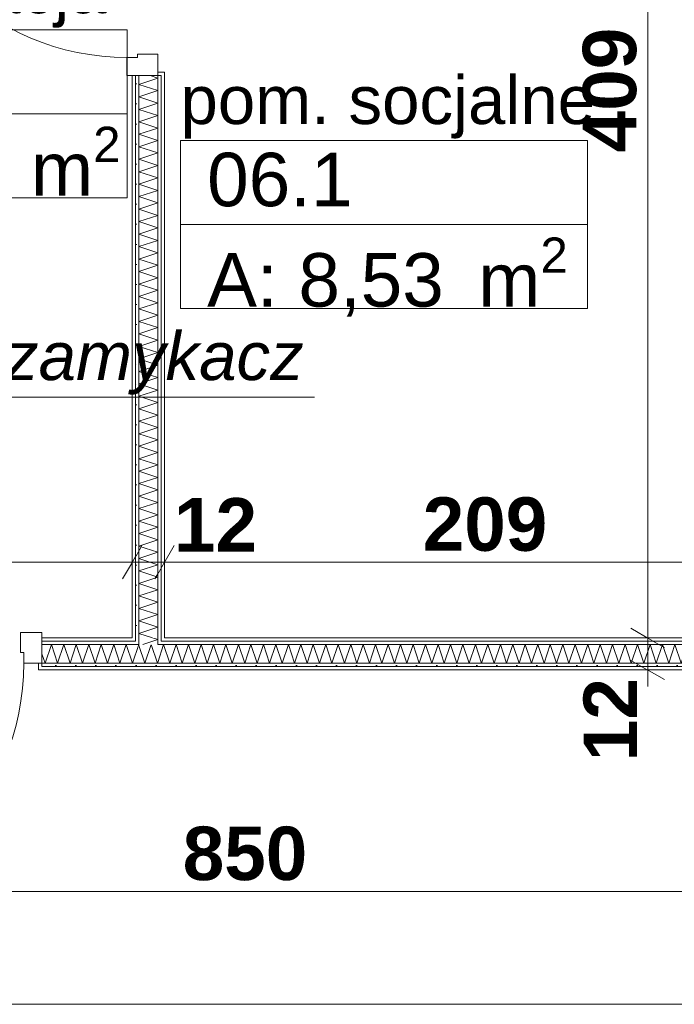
# Model space of a CAD drawing. Extents: x -7314 to 11761, y 144 to 9383.
# Tile 170 of 193: x 4547 to 4792, y 8211 to 8579. Entities that reach past the tile are written whole.
import ezdxf
from ezdxf.xclip import XClip

# ---------------------------------------------------------------- set-up
doc = ezdxf.new("R2010")
doc.units = 0
doc.header["$MEASUREMENT"] = 0
doc.header["$XCLIPFRAME"] = 0
doc.linetypes.add('Wipeout_Contour', pattern=[20000, 0, -20000])
for name, color, linetype in [('FORMA - Arch 01 - 220-A Ściany', 7, 'Continuous'), ('FORMA - Arch 02 - Strefy', 7, 'Continuous'), ('FORMA - Arch 04 - Wymiary i opisy ppoż', 7, 'Continuous'), ('FORMA - Arch 04 - Wymiary ogólne', 7, 'Continuous')]:
    doc.layers.add(name, color=color, linetype=linetype)
doc.styles.add('STYL_AUTOMATYCZNY_1', font='arial.ttf')
doc.styles.add('STYL_AUTOMATYCZNY_2', font='arial.ttf')
doc.styles.add('STYL_AUTOMATYCZNY_9', font='arial.ttf')
pattern_1 = [(0, (4185.3, -5972.398), (0, 7.5), [0, -7.5])]

# ---------------------------------------------------------------- blocks, each defined once
blk = doc.blocks.new('*X159')
at = {"layer": 'FORMA - Arch 01 - 220-A Ściany', "color": 7, "linetype": 'Continuous', "lineweight": 5, "ltscale": 0.025}
for p, q in [((4598.42, 8338.75), (4600.63, 8345.4)), ((4600.63, 8345.4), (4602.97, 8338.4)), ((4602.97, 8338.4), (4605.3, 8345.4)), ((4605.3, 8345.4), (4607.63, 8338.4)), ((4607.63, 8338.4), (4609.97, 8345.4)), ((4609.97, 8345.4), (4612.3, 8338.4)), ((4612.3, 8338.4), (4614.63, 8345.4)), ((4614.63, 8345.4), (4616.97, 8338.4)), ((4616.97, 8338.4), (4619.3, 8345.4)), ((4619.3, 8345.4), (4621.63, 8338.4)), ((4621.63, 8338.4), (4623.97, 8345.4)), ((4623.97, 8345.4), (4626.3, 8338.4)), ((4626.3, 8338.4), (4628.63, 8345.4)), ((4628.63, 8345.4), (4630.97, 8338.4)), ((4630.97, 8338.4), (4633.3, 8345.4)), ((4633.3, 8345.4), (4635.63, 8338.4)), ((4635.63, 8338.4), (4637.97, 8345.4)), ((4637.97, 8345.4), (4640.3, 8338.4)), ((4640.3, 8338.4), (4642.63, 8345.4)), ((4642.63, 8345.4), (4644.97, 8338.4)), ((4644.97, 8338.4), (4647.3, 8345.4)), ((4647.3, 8345.4), (4649.63, 8338.4)), ((4649.63, 8338.4), (4651.97, 8345.4)), ((4651.97, 8345.4), (4654.3, 8338.4)), ((4654.3, 8338.4), (4656.63, 8345.4)), ((4656.63, 8345.4), (4658.97, 8338.4)), ((4658.97, 8338.4), (4661.3, 8345.4)), ((4661.3, 8345.4), (4663.63, 8338.4)), ((4663.63, 8338.4), (4665.97, 8345.4)), ((4665.97, 8345.4), (4668.3, 8338.4)), ((4668.3, 8338.4), (4670.63, 8345.4)), ((4670.63, 8345.4), (4672.97, 8338.4)), ((4672.97, 8338.4), (4675.3, 8345.4)), ((4675.3, 8345.4), (4677.63, 8338.4)), ((4677.63, 8338.4), (4679.97, 8345.4)), ((4679.97, 8345.4), (4682.3, 8338.4)), ((4682.3, 8338.4), (4684.63, 8345.4)), ((4684.63, 8345.4), (4686.97, 8338.4)), ((4686.97, 8338.4), (4689.3, 8345.4)), ((4689.3, 8345.4), (4691.63, 8338.4)), ((4691.63, 8338.4), (4693.97, 8345.4)), ((4693.97, 8345.4), (4696.3, 8338.4)), ((4696.3, 8338.4), (4698.63, 8345.4)), ((4698.63, 8345.4), (4700.97, 8338.4)), ((4700.97, 8338.4), (4703.3, 8345.4)), ((4703.3, 8345.4), (4705.63, 8338.4)), ((4705.63, 8338.4), (4707.97, 8345.4)), ((4707.97, 8345.4), (4710.3, 8338.4)), ((4710.3, 8338.4), (4712.63, 8345.4)), ((4712.63, 8345.4), (4714.97, 8338.4)), ((4714.97, 8338.4), (4717.3, 8345.4)), ((4717.3, 8345.4), (4719.63, 8338.4)), ((4719.63, 8338.4), (4721.97, 8345.4)), ((4721.97, 8345.4), (4724.3, 8338.4)), ((4724.3, 8338.4), (4726.63, 8345.4)), ((4726.63, 8345.4), (4728.97, 8338.4)), ((4728.97, 8338.4), (4731.3, 8345.4)), ((4731.3, 8345.4), (4733.63, 8338.4)), ((4733.63, 8338.4), (4735.97, 8345.4)), ((4735.97, 8345.4), (4738.3, 8338.4)), ((4738.3, 8338.4), (4740.63, 8345.4)), ((4740.63, 8345.4), (4742.97, 8338.4)), ((4742.97, 8338.4), (4745.3, 8345.4)), ((4745.3, 8345.4), (4747.63, 8338.4)), ((4747.63, 8338.4), (4749.97, 8345.4)), ((4749.97, 8345.4), (4752.3, 8338.4)), ((4752.3, 8338.4), (4754.63, 8345.4)), ((4754.63, 8345.4), (4756.97, 8338.4)), ((4756.97, 8338.4), (4759.3, 8345.4)), ((4759.3, 8345.4), (4761.63, 8338.4)), ((4761.63, 8338.4), (4763.97, 8345.4)), ((4763.97, 8345.4), (4766.3, 8338.4)), ((4766.3, 8338.4), (4768.63, 8345.4)), ((4768.63, 8345.4), (4770.97, 8338.4)), ((4770.97, 8338.4), (4773.3, 8345.4)), ((4773.3, 8345.4), (4775.63, 8338.4)), ((4775.63, 8338.4), (4777.97, 8345.4)), ((4777.97, 8345.4), (4780.3, 8338.4)), ((4780.3, 8338.4), (4782.63, 8345.4)), ((4782.63, 8345.4), (4784.97, 8338.4)), ((4784.97, 8338.4), (4787.3, 8345.4)), ((4787.3, 8345.4), (4789.63, 8338.4)), ((4789.63, 8338.4), (4791.97, 8345.4)), ((4791.97, 8345.4), (4794.3, 8338.4)), ((4794.3, 8338.4), (4796.63, 8345.4)), ((4796.63, 8345.4), (4798.97, 8338.4)), ((4798.97, 8338.4), (4801.3, 8345.4)), ((4801.3, 8345.4), (4803.63, 8338.4)), ((4803.63, 8338.4), (4805.97, 8345.4)), ((4805.97, 8345.4), (4808.3, 8338.4)), ((4808.3, 8338.4), (4810.63, 8345.4)), ((4810.63, 8345.4), (4812.01, 8341.28))]:
    blk.add_line(p, q, dxfattribs=at)
blk = doc.blocks.new('*X160')
at = {"layer": 'FORMA - Arch 01 - 220-A Ściany', "color": 7, "linetype": 'Continuous', "lineweight": 5, "ltscale": 0.025}
for p, q in [((4591.42, 8345.04), (4593.63, 8338.4)), ((4593.63, 8338.4), (4595.97, 8345.4)), ((4595.97, 8345.4), (4598.3, 8338.4)), ((4598.3, 8338.4), (4598.42, 8338.75))]:
    blk.add_line(p, q, dxfattribs=at)
blk = doc.blocks.new('*X162')
at = {"layer": 'FORMA - Arch 01 - 220-A Ściany', "color": 7, "linetype": 'Continuous', "lineweight": 5, "ltscale": 0.025}
for p, q in [((4556.3, 8338.4), (4558.63, 8345.4)), ((4558.63, 8345.4), (4560.97, 8338.4)), ((4560.97, 8338.4), (4563.3, 8345.4)), ((4563.3, 8345.4), (4565.63, 8338.4)), ((4565.63, 8338.4), (4567.97, 8345.4)), ((4567.97, 8345.4), (4570.3, 8338.4)), ((4570.3, 8338.4), (4572.63, 8345.4)), ((4572.63, 8345.4), (4574.97, 8338.4)), ((4574.97, 8338.4), (4577.3, 8345.4)), ((4577.3, 8345.4), (4579.63, 8338.4)), ((4579.63, 8338.4), (4581.97, 8345.4)), ((4581.97, 8345.4), (4584.3, 8338.4)), ((4584.3, 8338.4), (4586.63, 8345.4)), ((4586.63, 8345.4), (4588.97, 8338.4)), ((4588.97, 8338.4), (4591.3, 8345.4)), ((4591.3, 8345.4), (4591.42, 8345.04)), ((4555.12, 8341.92), (4556.3, 8338.4))]:
    blk.add_line(p, q, dxfattribs=at)
blk = doc.blocks.new('*X177')
at = {"layer": 'FORMA - Arch 01 - 220-A Ściany', "color": 7, "linetype": 'Continuous', "lineweight": 5, "ltscale": 0.025}
for p, q in [((4598.42, 8347.27), (4596.53, 8347.9)), ((4596.55, 8346.65), (4598.42, 8347.27))]:
    blk.add_line(p, q, dxfattribs=at)
blk = doc.blocks.new('*X178')
at = {"layer": 'FORMA - Arch 01 - 220-A Ściany', "color": 7, "linetype": 'Continuous', "lineweight": 5, "ltscale": 0.025}
blk.add_line((4592.8, 8345.4), (4596.55, 8346.65), dxfattribs=at)
blk = doc.blocks.new('*X180')
at = {"layer": 'FORMA - Arch 01 - 220-A Ściany', "color": 7, "linetype": 'Continuous', "lineweight": 5, "ltscale": 0.025}
for p, q in [((4591.42, 8554.94), (4598.42, 8557.27)), ((4598.42, 8552.6), (4591.42, 8554.94)), ((4598.42, 8557.27), (4595.64, 8558.2)), ((4591.42, 8550.27), (4598.42, 8552.6)), ((4598.42, 8547.94), (4591.42, 8550.27)), ((4591.42, 8545.6), (4598.42, 8547.94)), ((4598.42, 8543.27), (4591.42, 8545.6)), ((4591.42, 8540.94), (4598.42, 8543.27)), ((4598.42, 8538.6), (4591.42, 8540.94)), ((4591.42, 8536.27), (4598.42, 8538.6)), ((4598.42, 8533.94), (4591.42, 8536.27)), ((4591.42, 8531.6), (4598.42, 8533.94)), ((4598.42, 8529.27), (4591.42, 8531.6)), ((4591.42, 8526.94), (4598.42, 8529.27)), ((4598.42, 8524.6), (4591.42, 8526.94)), ((4591.42, 8522.27), (4598.42, 8524.6)), ((4598.42, 8519.94), (4591.42, 8522.27)), ((4591.42, 8517.6), (4598.42, 8519.94)), ((4598.42, 8515.27), (4591.42, 8517.6)), ((4591.42, 8512.94), (4598.42, 8515.27)), ((4598.42, 8510.6), (4591.42, 8512.94)), ((4591.42, 8508.27), (4598.42, 8510.6)), ((4598.42, 8505.94), (4591.42, 8508.27)), ((4591.42, 8503.6), (4598.42, 8505.94)), ((4598.42, 8501.27), (4591.42, 8503.6)), ((4591.42, 8498.94), (4598.42, 8501.27)), ((4598.42, 8496.6), (4591.42, 8498.94)), ((4591.42, 8494.27), (4598.42, 8496.6)), ((4598.42, 8491.94), (4591.42, 8494.27)), ((4591.42, 8489.6), (4598.42, 8491.94)), ((4598.42, 8487.27), (4591.42, 8489.6)), ((4591.42, 8484.94), (4598.42, 8487.27)), ((4598.42, 8482.6), (4591.42, 8484.94)), ((4591.42, 8480.27), (4598.42, 8482.6)), ((4598.42, 8477.94), (4591.42, 8480.27)), ((4591.42, 8475.6), (4598.42, 8477.94)), ((4598.42, 8473.27), (4591.42, 8475.6)), ((4591.42, 8470.94), (4598.42, 8473.27)), ((4598.42, 8468.6), (4591.42, 8470.94)), ((4591.42, 8466.27), (4598.42, 8468.6)), ((4598.42, 8463.94), (4591.42, 8466.27)), ((4591.42, 8461.6), (4598.42, 8463.94)), ((4598.42, 8459.27), (4591.42, 8461.6)), ((4591.42, 8456.94), (4598.42, 8459.27)), ((4598.42, 8454.6), (4591.42, 8456.94)), ((4591.42, 8452.27), (4598.42, 8454.6)), ((4598.42, 8449.94), (4591.42, 8452.27)), ((4591.42, 8447.6), (4598.42, 8449.94)), ((4598.42, 8445.27), (4591.42, 8447.6)), ((4591.42, 8442.94), (4598.42, 8445.27)), ((4598.42, 8440.6), (4591.42, 8442.94)), ((4591.42, 8438.27), (4598.42, 8440.6)), ((4598.42, 8435.94), (4591.42, 8438.27)), ((4591.42, 8433.6), (4598.42, 8435.94)), ((4598.42, 8431.27), (4591.42, 8433.6)), ((4591.42, 8428.94), (4598.42, 8431.27)), ((4598.42, 8426.6), (4591.42, 8428.94)), ((4591.42, 8424.27), (4598.42, 8426.6)), ((4598.42, 8421.94), (4591.42, 8424.27)), ((4591.42, 8419.6), (4598.42, 8421.94)), ((4598.42, 8417.27), (4591.42, 8419.6)), ((4591.42, 8414.94), (4598.42, 8417.27)), ((4598.42, 8412.6), (4591.42, 8414.94)), ((4591.42, 8410.27), (4598.42, 8412.6)), ((4598.42, 8407.94), (4591.42, 8410.27)), ((4591.42, 8405.6), (4598.42, 8407.94)), ((4598.42, 8403.27), (4591.42, 8405.6)), ((4591.42, 8400.94), (4598.42, 8403.27)), ((4598.42, 8398.6), (4591.42, 8400.94)), ((4591.42, 8396.27), (4598.42, 8398.6)), ((4598.42, 8393.94), (4591.42, 8396.27)), ((4591.42, 8391.6), (4598.42, 8393.94)), ((4598.42, 8389.27), (4591.42, 8391.6)), ((4591.42, 8386.94), (4598.42, 8389.27)), ((4598.42, 8384.6), (4591.42, 8386.94)), ((4591.42, 8382.27), (4598.42, 8384.6)), ((4598.42, 8379.94), (4591.42, 8382.27)), ((4591.42, 8377.6), (4598.42, 8379.94)), ((4598.42, 8375.27), (4591.42, 8377.6)), ((4591.42, 8372.94), (4598.42, 8375.27)), ((4598.42, 8370.6), (4591.42, 8372.94)), ((4591.42, 8368.27), (4598.42, 8370.6)), ((4598.42, 8365.94), (4591.42, 8368.27)), ((4591.42, 8363.6), (4598.42, 8365.94)), ((4598.42, 8361.27), (4591.42, 8363.6)), ((4591.42, 8358.94), (4598.42, 8361.27)), ((4598.42, 8356.6), (4591.42, 8358.94)), ((4591.42, 8354.27), (4598.42, 8356.6)), ((4598.42, 8351.94), (4591.42, 8354.27)), ((4591.42, 8349.6), (4598.42, 8351.94)), ((4596.53, 8347.9), (4591.42, 8349.6))]:
    blk.add_line(p, q, dxfattribs=at)
blk = doc.blocks.new('Rysunek_1_1', base_point=(4185.3, -5972.4))
at = {"layer": 'FORMA - Arch 01 - 220-A Ściany', "color": 7, "linetype": 'Continuous', "lineweight": 13, "ltscale": 0.025}
blk.add_arc((4455.92, 8338.4), 92.4, 270, 0, dxfattribs=at)
at = {"layer": 'FORMA - Arch 04 - Wymiary ogólne', "color": 154, "linetype": 'Continuous', "lineweight": 13, "ltscale": 0.025}
for p, q in [((5055.71, 8253.04), (4205.62, 8253.04)), ((6544.23, 8210.86), (4205.62, 8210.86))]:
    blk.add_line(p, q, dxfattribs=at)
at = {"layer": 'FORMA - Arch 04 - Wymiary ogólne', "color": 154, "linetype": 'Continuous', "lineweight": 13, "insert": (4777.75, 8301.78), "char_height": 20, "width": 30.509, "attachment_point": 7, "rotation": 90, "style": 'STYL_AUTOMATYCZNY_9'}
blk.add_mtext('\\A1;{\\pql;\\fArial|b1|i0|c238|p0;\\W1.000000;12}', dxfattribs=at)
at = {"layer": 'FORMA - Arch 04 - Wymiary ogólne', "color": 154, "linetype": 'Continuous', "lineweight": 13, "insert": (4607.78, 8257.04), "char_height": 20, "width": 45.7634, "attachment_point": 7, "style": 'STYL_AUTOMATYCZNY_9'}
blk.add_mtext('\\A1;{\\pql;\\fArial|b1|i0|c238|p0;\\W1.000000;850}', dxfattribs=at)
at = {"color": 254, "linetype": 'Wipeout_Contour', "lineweight": 0, "ltscale": 38497.858636}
blk.add_wipeout([(5054.46, 8337.15), (4555.12, 8337.15), (4555.12, 8335.9), (5054.46, 8335.9)], dxfattribs=at).dxf.layer = 'FORMA - Arch 01 - 220-A Ściany'
at = {"color": 254, "linetype": 'Wipeout_Contour', "lineweight": 0, "ltscale": 38677.426145}
blk.add_wipeout([(4588.92, 8347.9), (4588.92, 8756.9), (4430.86, 8756.9), (4430.86, 8347.9)], dxfattribs=at).dxf.layer = 'FORMA - Arch 02 - Strefy'
at = {"color": 254, "linetype": 'Wipeout_Contour', "lineweight": 0, "ltscale": 39048.780306}
blk.add_wipeout([(4809.51, 8347.9), (4809.51, 8756.9), (4600.92, 8756.9), (4600.92, 8347.9)], dxfattribs=at).dxf.layer = 'FORMA - Arch 02 - Strefy'
at = {"layer": 'FORMA - Arch 01 - 220-A Ściany', "linetype": 'Continuous', "lineweight": 5}
h = blk.add_hatch(dxfattribs=at)
h.set_pattern_fill('Gips_0001', style=0, pattern_type=2)
h.set_pattern_definition(pattern_1)
h.paths.add_polyline_path([(5054.46, 8337.15), (4555.12, 8337.15), (4555.12, 8335.9), (5054.46, 8335.9)])
at = {"layer": 'FORMA - Arch 01 - 220-A Ściany', "color": 7, "linetype": 'Continuous', "lineweight": 13, "ltscale": 0.025}
blk.add_arc((4586.92, 8657.4), 92.4, 180, 270, dxfattribs=at)
at = {"layer": 'FORMA - Arch 02 - Strefy', "color": 7, "linetype": 'Continuous', "lineweight": 13, "ltscale": 0.025}
for p, q in [((4439.58, 8575.38), (4587.03, 8575.38)), ((4587.03, 8543.95), (4439.58, 8543.95)), ((4439.58, 8543.95), (4587.03, 8543.95)), ((4587.03, 8543.95), (4587.03, 8512.52)), ((4606.93, 8533.93), (4759.24, 8533.93)), ((4606.93, 8502.5), (4606.93, 8533.93)), ((4759.24, 8533.93), (4759.24, 8502.5)), ((4587.03, 8512.52), (4439.58, 8512.52)), ((4759.24, 8502.5), (4606.93, 8502.5)), ((4606.93, 8502.5), (4759.24, 8502.5)), ((4606.93, 8471.08), (4606.93, 8502.5)), ((4759.24, 8502.5), (4759.24, 8471.08)), ((4759.24, 8471.08), (4606.93, 8471.08))]:
    blk.add_line(p, q, dxfattribs=at)
at = {"layer": 'FORMA - Arch 02 - Strefy', "color": 7, "linetype": 'Continuous', "lineweight": 13, "attachment_point": 1, "style": 'STYL_AUTOMATYCZNY_2'}
for s, insert, char_height in [('\\A1;{\\pql;\\pt0,460;\\fArial|b0|i0|c238|p0;\\W1.000000;06.1\\fArial|b0|i0|c238|p0;\\W1.000000;\\A1{\\H.66x;\\S^  ;}\\fArial|b0|i0|c238|p0;\\W1.000000;\\fArial|b0|i0|c238|p0;\\W1.000000;\\A1{\\H.66x;\\S^  ;}}', (4449.58, 8570.81), 20), ('\\A1;{\\pql;\\pt0,460;\\fArial|b0|i0|c238|p0;\\W1.000000;pom. socjalne\\fArial|b0|i0|c238|p0;\\W1.000000;\\A1{\\H.66x;\\S^  ;}\\fArial|b0|i0|c238|p0;\\W1.000000;\\fArial|b0|i0|c238|p0;\\W1.000000;\\A1{\\H.66x;\\S^  ;}}', (4606.93, 8558.1), 18), ('\\A1;{\\pql;\\pt0,460;\\fArial|b0|i0|c238|p0;\\W1.000000;06.1\\fArial|b0|i0|c238|p0;\\W1.000000;\\A1{\\H.66x;\\S^  ;}\\fArial|b0|i0|c238|p0;\\W1.000000;\\fArial|b0|i0|c238|p0;\\W1.000000;\\A1{\\H.66x;\\S^  ;}}', (4616.93, 8529.36), 20), ('\\A1;{\\pql;\\pt0,460;\\fArial|b0|i0|c238|p0;\\W1.000000;A: 8,53\\fArial|b0|i0|c238|p0;\\W1.000000;\\A1{\\H.66x;\\S^  ;}\\fArial|b0|i0|c238|p0;\\W1.000000; m\\fArial|b0|i0|c238|p0;\\W1.000000;\\A1{\\H.66x;\\S2^  ;}}', (4616.93, 8497.65), 20)]:
    blk.add_mtext(s, dxfattribs=dict(at, insert=insert, char_height=char_height))
at = {"layer": 'FORMA - Arch 04 - Wymiary ogólne', "color": 154, "linetype": 'Continuous', "lineweight": 13, "insert": (4777.75, 8529.52), "char_height": 20, "width": 45.7634, "attachment_point": 7, "rotation": 90, "style": 'STYL_AUTOMATYCZNY_9'}
blk.add_mtext('\\A1;{\\pql;\\fArial|b1|i0|c238|p0;\\W1.000000;409}', dxfattribs=at)
at = {"layer": 'FORMA - Arch 04 - Wymiary ogólne', "color": 154, "linetype": 'Continuous', "lineweight": 13, "char_height": 20, "attachment_point": 7, "style": 'STYL_AUTOMATYCZNY_9'}
for s, insert, width in [('\\A1;{\\pql;\\fArial|b1|i0|c238|p0;\\W1.000000;12}', (4604.53, 8380.19), 30.509), ('\\A1;{\\pql;\\fArial|b1|i0|c238|p0;\\W1.000000;209}', (4697.58, 8380.19), 45.7634)]:
    blk.add_mtext(s, dxfattribs=dict(at, insert=insert, width=width))
at = {"color": 254, "linetype": 'Wipeout_Contour', "lineweight": 0, "ltscale": 38103.196331}
blk.add_wipeout([(4588.92, 8346.65), (4590.17, 8346.65), (4590.17, 8347.9), (4588.92, 8347.9)], dxfattribs=at).dxf.layer = 'FORMA - Arch 01 - 220-A Ściany'
at = {"color": 254, "linetype": 'Wipeout_Contour', "lineweight": 0, "ltscale": 38329.973507}
blk.add_wipeout([(4600.92, 8346.65), (4809.51, 8346.65), (4809.51, 8347.9), (4600.92, 8347.9)], dxfattribs=at).dxf.layer = 'FORMA - Arch 01 - 220-A Ściany'
at = {"layer": 'FORMA - Arch 01 - 220-A Ściany', "linetype": 'Continuous', "lineweight": 5}
h = blk.add_hatch(dxfattribs=at)
h.set_pattern_fill('Gips_0001', style=0, pattern_type=2)
h.set_pattern_definition(pattern_1)
h.paths.add_polyline_path([(4588.92, 8346.65), (4590.17, 8346.65), (4590.17, 8347.9), (4588.92, 8347.9)])
h = blk.add_hatch(dxfattribs=at)
h.set_pattern_fill('Gips_0001', style=0, pattern_type=2)
h.set_pattern_definition(pattern_1)
h.paths.add_polyline_path([(4600.92, 8346.65), (4809.51, 8346.65), (4809.51, 8347.9), (4600.92, 8347.9)])
at = {"color": 254, "linetype": 'Wipeout_Contour', "lineweight": 0, "ltscale": 38500.894529}
blk.add_wipeout([(5053.21, 8338.4), (4555.12, 8338.4), (4555.12, 8337.15), (5053.21, 8337.15)], dxfattribs=at).dxf.layer = 'FORMA - Arch 01 - 220-A Ściany'
at = {"layer": 'FORMA - Arch 01 - 220-A Ściany', "linetype": 'Continuous', "lineweight": 5}
h = blk.add_hatch(dxfattribs=at)
h.set_pattern_fill('Gips_0001', style=0, pattern_type=2)
h.set_pattern_definition(pattern_1)
h.paths.add_polyline_path([(5053.21, 8338.4), (4555.12, 8338.4), (4555.12, 8337.15), (5053.21, 8337.15)])
at = {"layer": 'FORMA - Arch 04 - Wymiary ogólne', "color": 154, "linetype": 'Continuous', "lineweight": 13, "ltscale": 0.025}
for p, q in [((4791.12, 8335.9), (4772.37, 8335.9)), ((4781.75, 8329.78), (4781.75, 8335.9))]:
    blk.add_line(p, q, dxfattribs=at)
at = {"color": 254, "linetype": 'Wipeout_Contour', "lineweight": 0, "ltscale": 38069.522463}
blk.add_wipeout([(4555.12, 8347.9), (4555.12, 8346.65), (4588.92, 8346.65), (4588.92, 8347.9)], dxfattribs=at).dxf.layer = 'FORMA - Arch 01 - 220-A Ściany'
at = {"color": 254, "linetype": 'Wipeout_Contour', "lineweight": 0, "ltscale": 38123.932408}
blk.add_wipeout([(4599.67, 8346.65), (4600.92, 8346.65), (4600.92, 8347.9), (4599.67, 8347.9)], dxfattribs=at).dxf.layer = 'FORMA - Arch 01 - 220-A Ściany'
at = {"layer": 'FORMA - Arch 01 - 220-A Ściany', "linetype": 'Continuous', "lineweight": 5}
h = blk.add_hatch(dxfattribs=at)
h.set_pattern_fill('Gips_0001', style=0, pattern_type=2)
h.set_pattern_definition(pattern_1)
h.paths.add_polyline_path([(4555.12, 8347.9), (4555.12, 8346.65), (4588.92, 8346.65), (4588.92, 8347.9)])
h = blk.add_hatch(dxfattribs=at)
h.set_pattern_fill('Gips_0001', style=0, pattern_type=2)
h.set_pattern_definition(pattern_1)
h.paths.add_polyline_path([(4599.67, 8346.65), (4600.92, 8346.65), (4600.92, 8347.9), (4599.67, 8347.9)])
at = {"color": 254, "linetype": 'Wipeout_Contour', "lineweight": 0, "ltscale": 38101.22454}
blk.add_wipeout([(4590.17, 8345.4), (4591.42, 8345.4), (4591.42, 8346.65), (4590.17, 8346.65)], dxfattribs=at).dxf.layer = 'FORMA - Arch 01 - 220-A Ściany'
at = {"color": 254, "linetype": 'Wipeout_Contour', "lineweight": 0, "ltscale": 38325.659418}
blk.add_wipeout([(4599.67, 8345.4), (4810.76, 8345.4), (4810.76, 8346.65), (4599.67, 8346.65)], dxfattribs=at).dxf.layer = 'FORMA - Arch 01 - 220-A Ściany'
at = {"layer": 'FORMA - Arch 01 - 220-A Ściany', "linetype": 'Continuous', "lineweight": 5}
h = blk.add_hatch(dxfattribs=at)
h.set_pattern_fill('Gips_0001', style=0, pattern_type=2)
h.set_pattern_definition(pattern_1)
h.paths.add_polyline_path([(4590.17, 8345.4), (4591.42, 8345.4), (4591.42, 8346.65), (4590.17, 8346.65)])
h = blk.add_hatch(dxfattribs=at)
h.set_pattern_fill('Gips_0001', style=0, pattern_type=2)
h.set_pattern_definition(pattern_1)
h.paths.add_polyline_path([(4599.67, 8345.4), (4810.76, 8345.4), (4810.76, 8346.65), (4599.67, 8346.65)])
at = {"layer": 'FORMA - Arch 04 - Wymiary ogólne', "color": 154, "linetype": 'Continuous', "lineweight": 13, "ltscale": 0.025}
for p, q in [((4781.75, 8347.9), (4781.75, 8756.9)), ((4791.12, 8347.9), (4772.37, 8347.9))]:
    blk.add_line(p, q, dxfattribs=at)
at = {"color": 254, "linetype": 'Wipeout_Contour', "lineweight": 0, "ltscale": 38066.341841}
blk.add_wipeout([(4590.17, 8346.65), (4555.12, 8346.65), (4555.12, 8345.4), (4590.17, 8345.4)], dxfattribs=at).dxf.layer = 'FORMA - Arch 01 - 220-A Ściany'
at = {"color": 254, "linetype": 'Wipeout_Contour', "lineweight": 0, "ltscale": 38117.140103}
blk.add_wipeout([(4598.42, 8345.4), (4599.67, 8345.4), (4599.67, 8346.65), (4598.42, 8346.65)], dxfattribs=at).dxf.layer = 'FORMA - Arch 01 - 220-A Ściany'
at = {"layer": 'FORMA - Arch 01 - 220-A Ściany', "linetype": 'Continuous', "lineweight": 5}
h = blk.add_hatch(dxfattribs=at)
h.set_pattern_fill('Gips_0001', style=0, pattern_type=2)
h.set_pattern_definition(pattern_1)
h.paths.add_polyline_path([(4590.17, 8346.65), (4555.12, 8346.65), (4555.12, 8345.4), (4590.17, 8345.4)])
h = blk.add_hatch(dxfattribs=at)
h.set_pattern_fill('Gips_0001', style=0, pattern_type=2)
h.set_pattern_definition(pattern_1)
h.paths.add_polyline_path([(4598.42, 8345.4), (4599.67, 8345.4), (4599.67, 8346.65), (4598.42, 8346.65)])
at = {"layer": 'FORMA - Arch 01 - 220-A Ściany', "color": 7, "linetype": 'Continuous', "lineweight": 15, "ltscale": 0.025, "flags": 128}
for points in [[(4588.92, 8347.9), (4555.12, 8347.9)], [(4809.51, 8347.9), (4600.92, 8347.9)]]:
    blk.add_lwpolyline(points, dxfattribs=at)
at = {"color": 254, "linetype": 'Wipeout_Contour', "lineweight": 0, "ltscale": 38311.329582}
blk.add_wipeout([(4598.42, 8338.4), (4812.01, 8338.4), (4812.01, 8345.4), (4598.42, 8345.4)], dxfattribs=at).dxf.layer = 'FORMA - Arch 01 - 220-A Ściany'
at = {"layer": 'FORMA - Arch 04 - Wymiary ogólne', "color": 154, "linetype": 'Continuous', "lineweight": 13, "ltscale": 0.025}
for p, q in [((4775.5, 8351.51), (4788, 8344.29)), ((4781.75, 8335.9), (4781.75, 8347.9)), ((4775.5, 8339.51), (4788, 8332.29))]:
    blk.add_line(p, q, dxfattribs=at)
at = {"color": 7, "linetype": 'Continuous', "lineweight": 13, "ltscale": 0.025}
blk.add_blockref('*X159', (0, 0), dxfattribs=at)
at = {"color": 254, "linetype": 'Wipeout_Contour', "lineweight": 0, "ltscale": 38094.728199}
blk.add_wipeout([(4591.42, 8338.4), (4598.42, 8338.4), (4598.42, 8345.4), (4591.42, 8345.4)], dxfattribs=at).dxf.layer = 'FORMA - Arch 01 - 220-A Ściany'
at = {"layer": 'FORMA - Arch 01 - 220-A Ściany', "color": 7, "linetype": 'Continuous', "lineweight": 13, "ltscale": 0.025}
for p, q in [((4598.42, 8345.4), (4598.42, 8346.65)), ((4812.01, 8345.4), (4598.42, 8345.4)), ((4599.67, 8346.65), (4599.67, 8347.9)), ((4810.76, 8346.65), (4599.67, 8346.65)), ((4598.42, 8338.4), (4812.01, 8338.4))]:
    blk.add_line(p, q, dxfattribs=at)
at = {"color": 7, "linetype": 'Continuous', "lineweight": 13, "ltscale": 0.025}
blk.add_blockref('*X160', (0, 0), dxfattribs=at)
at = {"color": 254, "linetype": 'Wipeout_Contour', "lineweight": 0, "ltscale": 38053.077818}
blk.add_wipeout([(4555.12, 8338.4), (4591.42, 8338.4), (4591.42, 8345.4), (4555.12, 8345.4)], dxfattribs=at).dxf.layer = 'FORMA - Arch 01 - 220-A Ściany'
at = {"color": 254, "linetype": 'Wipeout_Contour', "lineweight": 0, "ltscale": 38121.519324}
blk.add_wipeout([(4598.42, 8346.65), (4599.67, 8346.65), (4599.67, 8347.9), (4598.42, 8347.9)], dxfattribs=at).dxf.layer = 'FORMA - Arch 01 - 220-A Ściany'
at = {"layer": 'FORMA - Arch 01 - 220-A Ściany', "linetype": 'Continuous', "lineweight": 5}
h = blk.add_hatch(dxfattribs=at)
h.set_pattern_fill('Gips_0001', style=0, pattern_type=2)
h.set_pattern_definition(pattern_1)
h.paths.add_polyline_path([(4598.42, 8346.65), (4599.67, 8346.65), (4599.67, 8347.9), (4598.42, 8347.9)])
at = {"layer": 'FORMA - Arch 01 - 220-A Ściany', "color": 7, "linetype": 'Continuous', "lineweight": 15, "ltscale": 0.025}
for p, q in [((4555.12, 8346.65), (4555.12, 8347.9)), ((4555.12, 8345.4), (4555.12, 8346.65))]:
    blk.add_line(p, q, dxfattribs=at)
at = {"layer": 'FORMA - Arch 01 - 220-A Ściany', "color": 7, "linetype": 'Continuous', "lineweight": 13, "ltscale": 0.025}
for p, q in [((4590.17, 8346.65), (4555.12, 8346.65)), ((4591.42, 8345.4), (4555.12, 8345.4)), ((4590.17, 8347.9), (4590.17, 8346.65)), ((4591.42, 8346.65), (4591.42, 8345.4)), ((4591.42, 8338.4), (4598.42, 8338.4))]:
    blk.add_line(p, q, dxfattribs=at)
at = {"color": 7, "linetype": 'Continuous', "lineweight": 13, "ltscale": 0.025}
blk.add_blockref('*X162', (0, 0), dxfattribs=at)
at = {"color": 254, "linetype": 'Wipeout_Contour', "lineweight": 0, "ltscale": 38113.561371}
blk.add_wipeout([(4591.42, 8346.65), (4598.42, 8346.65), (4598.42, 8347.9), (4591.42, 8347.9)], dxfattribs=at).dxf.layer = 'FORMA - Arch 01 - 220-A Ściany'
at = {"color": 254, "linetype": 'Wipeout_Contour', "lineweight": 0, "ltscale": 47500.449084}
blk.add_wipeout([(4553.87, 8335.9), (4555.12, 8335.9), (4555.12, 8337.15), (4555.12, 8338.4), (4553.87, 8338.4)], dxfattribs=at).dxf.layer = 'FORMA - Arch 01 - 220-A Ściany'
at = {"layer": 'FORMA - Arch 01 - 220-A Ściany', "linetype": 'Continuous', "lineweight": 5}
h = blk.add_hatch(dxfattribs=at)
h.set_pattern_fill('Gips_0001', style=0, pattern_type=2)
h.set_pattern_definition(pattern_1)
h.paths.add_polyline_path([(4553.87, 8335.9), (4555.12, 8335.9), (4555.12, 8337.15), (4555.12, 8338.4), (4553.87, 8338.4)])
at = {"layer": 'FORMA - Arch 01 - 220-A Ściany', "color": 7, "linetype": 'Continuous', "lineweight": 15, "ltscale": 0.025}
for p, q in [((4555.12, 8338.4), (4555.12, 8345.4)), ((4553.87, 8338.4), (4553.87, 8335.9)), ((4555.12, 8338.4), (4553.87, 8338.4)), ((4555.12, 8335.9), (4553.87, 8335.9)), ((4555.12, 8335.9), (4553.87, 8335.9))]:
    blk.add_line(p, q, dxfattribs=at)
at = {"layer": 'FORMA - Arch 01 - 220-A Ściany', "color": 7, "linetype": 'Continuous', "lineweight": 13, "ltscale": 0.025}
for p, q in [((4555.12, 8338.4), (4591.42, 8338.4)), ((4555.12, 8337.15), (4555.12, 8338.4)), ((4555.12, 8337.15), (5053.21, 8337.15))]:
    blk.add_line(p, q, dxfattribs=at)
at = {"layer": 'FORMA - Arch 01 - 220-A Ściany', "color": 7, "linetype": 'Continuous', "lineweight": 15, "ltscale": 0.025, "flags": 128}
blk.add_lwpolyline([(4555.12, 8335.9), (5055.71, 8335.9)], dxfattribs=at)
at = {"color": 7, "linetype": 'Continuous', "lineweight": 13, "ltscale": 0.025}
blk.add_blockref('*X177', (0, 0), dxfattribs=at)
at = {"color": 254, "linetype": 'Wipeout_Contour', "lineweight": 0, "ltscale": 38105.605589}
blk.add_wipeout([(4590.17, 8346.65), (4591.42, 8346.65), (4591.42, 8347.9), (4590.17, 8347.9)], dxfattribs=at).dxf.layer = 'FORMA - Arch 01 - 220-A Ściany'
at = {"layer": 'FORMA - Arch 01 - 220-A Ściany', "linetype": 'Continuous', "lineweight": 5}
h = blk.add_hatch(dxfattribs=at)
h.set_pattern_fill('Gips_0001', style=0, pattern_type=2)
h.set_pattern_definition(pattern_1)
h.paths.add_polyline_path([(4590.17, 8346.65), (4591.42, 8346.65), (4591.42, 8347.9), (4590.17, 8347.9)])
at = {"color": 254, "linetype": 'Wipeout_Contour', "lineweight": 0, "ltscale": 57021.947632}
blk.add_wipeout([(4547.12, 8349.9), (4547.12, 8342.4), (4548.32, 8342.4), (4548.32, 8338.4), (4555.12, 8338.4), (4555.12, 8349.9)], dxfattribs=at).dxf.layer = 'FORMA - Arch 01 - 220-A Ściany'
at = {"layer": 'FORMA - Arch 01 - 220-A Ściany', "color": 7, "linetype": 'Continuous', "lineweight": 15, "ltscale": 0.025}
for p, q in [((4547.12, 8349.9), (4547.12, 8342.4)), ((4555.12, 8349.9), (4547.12, 8349.9)), ((4555.12, 8338.4), (4555.12, 8349.9)), ((4555.12, 8346.65), (4555.12, 8347.9)), ((4555.12, 8346.65), (4555.12, 8347.9)), ((4555.12, 8345.4), (4555.12, 8346.65)), ((4555.12, 8345.4), (4555.12, 8346.65)), ((4555.12, 8338.4), (4555.12, 8345.4)), ((4555.12, 8338.4), (4555.12, 8345.4)), ((4547.12, 8342.4), (4548.32, 8342.4)), ((4548.32, 8342.4), (4548.32, 8338.4)), ((4548.32, 8338.4), (4555.12, 8338.4)), ((4553.87, 8338.4), (4553.87, 8335.9))]:
    blk.add_line(p, q, dxfattribs=at)
at = {"color": 254, "linetype": 'Wipeout_Contour', "lineweight": 0, "ltscale": 38109.181236}
blk.add_wipeout([(4591.42, 8345.4), (4598.42, 8345.4), (4598.42, 8346.65), (4591.42, 8346.65)], dxfattribs=at).dxf.layer = 'FORMA - Arch 01 - 220-A Ściany'
at = {"color": 7, "linetype": 'Continuous', "lineweight": 13, "ltscale": 0.025}
blk.add_blockref('*X178', (0, 0), dxfattribs=at)
at = {"color": 254, "linetype": 'Wipeout_Contour', "lineweight": 0, "ltscale": 38475.0034}
blk.add_wipeout([(4588.92, 8347.9), (4590.17, 8347.9), (4590.17, 8558.2), (4588.92, 8558.2)], dxfattribs=at).dxf.layer = 'FORMA - Arch 01 - 220-A Ściany'
at = {"color": 254, "linetype": 'Wipeout_Contour', "lineweight": 0, "ltscale": 38495.541088}
blk.add_wipeout([(4600.92, 8558.2), (4599.67, 8558.2), (4599.67, 8347.9), (4600.92, 8347.9)], dxfattribs=at).dxf.layer = 'FORMA - Arch 01 - 220-A Ściany'
at = {"layer": 'FORMA - Arch 01 - 220-A Ściany', "linetype": 'Continuous', "lineweight": 5}
h = blk.add_hatch(dxfattribs=at)
h.set_pattern_fill('Gips_0001', style=0, pattern_type=2)
h.set_pattern_definition(pattern_1)
h.paths.add_polyline_path([(4588.92, 8347.9), (4590.17, 8347.9), (4590.17, 8558.2), (4588.92, 8558.2)])
h = blk.add_hatch(dxfattribs=at)
h.set_pattern_fill('Gips_0001', style=0, pattern_type=2)
h.set_pattern_definition(pattern_1)
h.paths.add_polyline_path([(4600.92, 8558.2), (4599.67, 8558.2), (4599.67, 8347.9), (4600.92, 8347.9)])
at = {"color": 254, "linetype": 'Wipeout_Contour', "lineweight": 0, "ltscale": 38477.389595}
blk.add_wipeout([(4590.17, 8558.2), (4590.17, 8347.9), (4591.42, 8347.9), (4591.42, 8558.2)], dxfattribs=at).dxf.layer = 'FORMA - Arch 01 - 220-A Ściany'
at = {"color": 254, "linetype": 'Wipeout_Contour', "lineweight": 0, "ltscale": 38493.151077}
blk.add_wipeout([(4598.42, 8347.9), (4599.67, 8347.9), (4599.67, 8558.2), (4598.42, 8558.2)], dxfattribs=at).dxf.layer = 'FORMA - Arch 01 - 220-A Ściany'
at = {"layer": 'FORMA - Arch 01 - 220-A Ściany', "linetype": 'Continuous', "lineweight": 5}
h = blk.add_hatch(dxfattribs=at)
h.set_pattern_fill('Gips_0001', style=0, pattern_type=2)
h.set_pattern_definition(pattern_1)
h.paths.add_polyline_path([(4590.17, 8558.2), (4590.17, 8347.9), (4591.42, 8347.9), (4591.42, 8558.2)])
h = blk.add_hatch(dxfattribs=at)
h.set_pattern_fill('Gips_0001', style=0, pattern_type=2)
h.set_pattern_definition(pattern_1)
h.paths.add_polyline_path([(4598.42, 8347.9), (4599.67, 8347.9), (4599.67, 8558.2), (4598.42, 8558.2)])
at = {"layer": 'FORMA - Arch 01 - 220-A Ściany', "color": 7, "linetype": 'Continuous', "lineweight": 15, "ltscale": 0.025, "flags": 128}
blk.add_lwpolyline([(4588.92, 8558.2), (4588.92, 8347.9)], dxfattribs=at)
at = {"layer": 'FORMA - Arch 04 - Wymiary ogólne', "color": 154, "linetype": 'Continuous', "lineweight": 13, "ltscale": 0.025}
for p, q in [((4588.92, 8385.56), (4588.92, 8366.81)), ((4600.92, 8385.56), (4600.92, 8366.81)), ((4588.92, 8376.19), (4430.86, 8376.19)), ((4809.51, 8376.19), (4600.92, 8376.19))]:
    blk.add_line(p, q, dxfattribs=at)
at = {"color": 254, "linetype": 'Wipeout_Contour', "lineweight": 0, "ltscale": 38485.269256}
blk.add_wipeout([(4591.42, 8347.9), (4598.42, 8347.9), (4598.42, 8558.2), (4591.42, 8558.2)], dxfattribs=at).dxf.layer = 'FORMA - Arch 01 - 220-A Ściany'
at = {"layer": 'FORMA - Arch 01 - 220-A Ściany', "color": 7, "linetype": 'Continuous', "lineweight": 15, "ltscale": 0.025}
for p, q in [((4590.17, 8558.2), (4588.92, 8558.2)), ((4591.42, 8558.2), (4590.17, 8558.2))]:
    blk.add_line(p, q, dxfattribs=at)
at = {"layer": 'FORMA - Arch 01 - 220-A Ściany', "color": 7, "linetype": 'Continuous', "lineweight": 13, "ltscale": 0.025}
for p, q in [((4590.17, 8558.2), (4590.17, 8347.9)), ((4591.42, 8558.2), (4591.42, 8347.9)), ((4590.17, 8347.9), (4590.17, 8346.65)), ((4591.42, 8347.9), (4591.42, 8346.65)), ((4591.42, 8346.65), (4591.42, 8345.4)), ((4598.42, 8346.65), (4598.42, 8347.9)), ((4598.42, 8345.4), (4598.42, 8346.65)), ((4599.67, 8346.65), (4599.67, 8347.9))]:
    blk.add_line(p, q, dxfattribs=at)
at = {"layer": 'FORMA - Arch 04 - Wymiary i opisy ppoż', "color": 1, "linetype": 'Continuous', "lineweight": 13, "ltscale": 0.025}
blk.add_line((4478.96, 8437.91), (4657.06, 8437.91), dxfattribs=at)
at = {"layer": 'FORMA - Arch 04 - Wymiary ogólne', "color": 154, "linetype": 'Continuous', "lineweight": 13, "ltscale": 0.025}
for p, q in [((4585.31, 8369.94), (4592.53, 8382.44)), ((4597.31, 8369.94), (4604.53, 8382.44)), ((4600.92, 8376.19), (4588.92, 8376.19))]:
    blk.add_line(p, q, dxfattribs=at)
at = {"color": 7, "linetype": 'Continuous', "lineweight": 13, "ltscale": 0.025}
blk.add_blockref('*X180', (0, 0), dxfattribs=at)
at = {"layer": 'FORMA - Arch 02 - Strefy', "color": 7, "linetype": 'Continuous', "lineweight": 13, "insert": (4449.58, 8539.09), "char_height": 20, "attachment_point": 1, "style": 'STYL_AUTOMATYCZNY_2'}
blk.add_mtext('\\A1;{\\pql;\\pt0,460;\\fArial|b0|i0|c238|p0;\\W1.000000;A: 6,46\\fArial|b0|i0|c238|p0;\\W1.000000;\\A1{\\H.66x;\\S^  ;}\\fArial|b0|i0|c238|p0;\\W1.000000; m\\fArial|b0|i0|c238|p0;\\W1.000000;\\A1{\\H.66x;\\S2^  ;}}', dxfattribs=at)
at = {"layer": 'FORMA - Arch 04 - Wymiary i opisy ppoż', "color": 1, "linetype": 'Continuous', "lineweight": 13, "insert": (4653.06, 8438.89), "char_height": 18, "attachment_point": 9, "style": 'STYL_AUTOMATYCZNY_1'}
blk.add_mtext('\\A1;{\\pqr;\\fArial|b0|i1|c238|p0;\\W1.000000;samozamykacz}', dxfattribs=at)
at = {"color": 254, "linetype": 'Wipeout_Contour', "lineweight": 0, "ltscale": 48581.505422}
blk.add_wipeout([(4600.92, 8559.45), (4598.42, 8559.45), (4598.42, 8558.2), (4599.67, 8558.2), (4600.92, 8558.2)], dxfattribs=at).dxf.layer = 'FORMA - Arch 01 - 220-A Ściany'
at = {"layer": 'FORMA - Arch 01 - 220-A Ściany', "linetype": 'Continuous', "lineweight": 5}
h = blk.add_hatch(dxfattribs=at)
h.set_pattern_fill('Gips_0001', style=0, pattern_type=2)
h.set_pattern_definition(pattern_1)
h.paths.add_polyline_path([(4600.92, 8559.45), (4598.42, 8559.45), (4598.42, 8558.2), (4599.67, 8558.2), (4600.92, 8558.2)])
at = {"layer": 'FORMA - Arch 01 - 220-A Ściany', "color": 7, "linetype": 'Continuous', "lineweight": 15, "ltscale": 0.025}
for p, q in [((4598.42, 8559.45), (4600.92, 8559.45)), ((4598.42, 8558.2), (4598.42, 8559.45)), ((4600.92, 8558.2), (4600.92, 8559.45)), ((4600.92, 8558.2), (4600.92, 8559.45)), ((4598.42, 8558.2), (4591.42, 8558.2))]:
    blk.add_line(p, q, dxfattribs=at)
at = {"layer": 'FORMA - Arch 01 - 220-A Ściany', "color": 7, "linetype": 'Continuous', "lineweight": 13, "ltscale": 0.025}
for p, q in [((4598.42, 8347.9), (4598.42, 8558.2)), ((4599.67, 8558.2), (4598.42, 8558.2)), ((4599.67, 8347.9), (4599.67, 8558.2))]:
    blk.add_line(p, q, dxfattribs=at)
at = {"layer": 'FORMA - Arch 01 - 220-A Ściany', "color": 7, "linetype": 'Continuous', "lineweight": 15, "ltscale": 0.025, "flags": 128}
blk.add_lwpolyline([(4600.92, 8347.9), (4600.92, 8558.2)], dxfattribs=at)
at = {"color": 254, "linetype": 'Wipeout_Contour', "lineweight": 0, "ltscale": 58301.016138}
blk.add_wipeout([(4598.42, 8566.2), (4590.92, 8566.2), (4590.92, 8565), (4586.92, 8565), (4586.92, 8558.2), (4598.42, 8558.2)], dxfattribs=at).dxf.layer = 'FORMA - Arch 01 - 220-A Ściany'
at = {"layer": 'FORMA - Arch 01 - 220-A Ściany', "color": 7, "linetype": 'Continuous', "lineweight": 15, "ltscale": 0.025}
for p, q in [((4598.42, 8566.2), (4590.92, 8566.2)), ((4590.92, 8566.2), (4590.92, 8565)), ((4598.42, 8558.2), (4598.42, 8566.2)), ((4590.92, 8565), (4586.92, 8565)), ((4586.92, 8565), (4586.92, 8558.2)), ((4598.42, 8559.45), (4600.92, 8559.45)), ((4586.92, 8558.2), (4598.42, 8558.2)), ((4590.17, 8558.2), (4588.92, 8558.2)), ((4590.17, 8558.2), (4588.92, 8558.2)), ((4591.42, 8558.2), (4590.17, 8558.2)), ((4591.42, 8558.2), (4590.17, 8558.2)), ((4598.42, 8558.2), (4591.42, 8558.2)), ((4598.42, 8558.2), (4591.42, 8558.2))]:
    blk.add_line(p, q, dxfattribs=at)
at = {"layer": 'FORMA - Arch 02 - Strefy', "color": 7, "linetype": 'Continuous', "lineweight": 13, "ltscale": 0.025}
blk.add_line((4587.03, 8575.38), (4587.03, 8543.95), dxfattribs=at)
at = {"layer": 'FORMA - Arch 02 - Strefy', "color": 7, "linetype": 'Continuous', "lineweight": 13, "insert": (4439.58, 8599.55), "char_height": 18, "attachment_point": 1, "style": 'STYL_AUTOMATYCZNY_2'}
blk.add_mtext('\\A1;{\\pql;\\pt0,460;\\fArial|b0|i0|c238|p0;\\W1.000000;komunikacja\\fArial|b0|i0|c238|p0;\\W1.000000;\\A1{\\H.66x;\\S^  ;}\\fArial|b0|i0|c238|p0;\\W1.000000;\\fArial|b0|i0|c238|p0;\\W1.000000;\\A1{\\H.66x;\\S^  ;}}', dxfattribs=at)

msp = doc.modelspace()

# ---------------------------------------------------------------- block references
at = {"lineweight": 20}
ref = msp.add_blockref('Rysunek_1_1', (4185.29965, -5972.39804), dxfattribs=at)
XClip(ref).set_block_clipping_path([(254.0251470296, 246.5573808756), (9689.7973583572, 9358.9497337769)])

doc.saveas('drawing.dxf')
